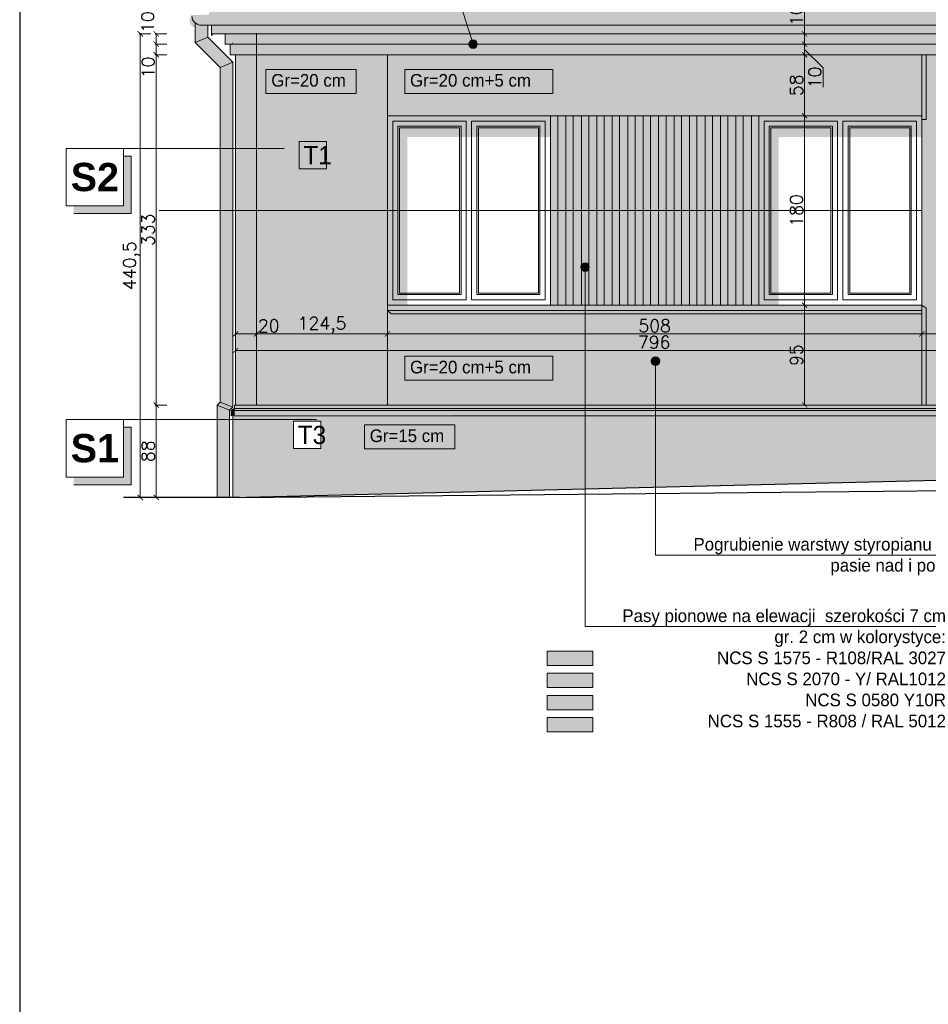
# Model space of a CAD drawing. Header units: millimetres. Extents: x -740 to 33545, y 5178 to 22494.
# Tile 18 of 250: x -740 to 124, y 11074 to 12010. Entities that reach past the tile are written whole.
import ezdxf
from ezdxf.lldxf.tags import DXFTag

# ---------------------------------------------------------------- set-up
doc = ezdxf.new("R2010")
doc.units = ezdxf.units.MM
doc.header["$MEASUREMENT"] = 0
doc.layers.get('Defpoints').update_dxf_attribs({"color": 252})
doc.layers.add('a3', color=252, linetype='Continuous', lineweight=30, plot=False)
for name, color, linetype, lineweight in [('A_l.widokowa', 252, 'Continuous', 18), ('l. przekrojowa', 252, 'Continuous', 30), ('l.przerywana', 252, 'ICAD_ISO03W100', 5), ('l.widokowa', 252, 'Continuous', 15), ('l.wypeĹ‚nien', 252, 'Continuous', 5), ('linia opisowa', 252, 'Continuous', 9), ('wymiarowanie', 252, 'Continuous', 9)]:
    doc.layers.add(name, color=color, linetype=linetype, lineweight=lineweight)
doc.styles.add('ROMANS', font='romans')
doc.styles.add('styl2', font='simplex.shx')
tags = doc.linetypes.add('ICAD_ISO03W100', pattern=[30, 12, -18]).pattern_tags.tags
tags[6:7] = [DXFTag(74, 4), DXFTag(75, 0), DXFTag(340, '0'), DXFTag(46, 1.0), DXFTag(50, 0.0), DXFTag(44, 0.0), DXFTag(45, 0.0)]
tags[4:5] = [DXFTag(74, 4), DXFTag(75, 0), DXFTag(340, '0'), DXFTag(46, 1.0), DXFTag(50, 0.0), DXFTag(44, 0.0), DXFTag(45, 0.0)]
doc.dimstyles.new('Skala 1-50', dxfattribs={"dimtxt": 12, "dimasz": 5, "dimexe": 1, "dimexo": 1, "dimgap": 1.5, "dimtad": 1, "dimdec": 1, "dimrnd": 0.5, "dimtxsty": 'styl2', "dimblk": 'ARCHTICK', "dimcen": 5, "dimadec": 0, "dimazin": 0, "dimtfac": 1, "dimtdec": 1, "dimtmove": 1, "dimatfit": 3, "dimldrblk": 'ARCHTICK', "dimfxl": 0, "dimlwd": -1, "dimlwe": -1, "dimarcsym": 0})

# ---------------------------------------------------------------- blocks, each defined once
blk = doc.blocks.new('_ArchTick')
at = {"color": 0, "linetype": 'ByBlock', "const_width": 0.15}
blk.add_lwpolyline([(-0.5, -0.5), (0.5, 0.5)], dxfattribs=at)
blk = doc.blocks.new('*D1909')
at = {"layer": 'Defpoints', "color": 0}
for p in [(-534.56, 11725.39), (-514.56, 11725.39), (-514.56, 11711.65)]:
    blk.add_point(p, dxfattribs=at)
at = {"layer": 'wymiarowanie', "color": 0}
for p, q in [((-534.56, 11716.65), (-534.56, 11710.65)), ((-534.56, 11711.65), (-514.56, 11711.65)), ((-514.56, 11716.65), (-514.56, 11710.65))]:
    blk.add_line(p, q, dxfattribs=at)
at = {"layer": 'wymiarowanie', "color": 0, "xscale": 5, "yscale": 5, "zscale": 5, "rotation": 180}
blk.add_blockref('_ArchTick', (-534.56, 11711.65), dxfattribs=at)
at = {"layer": 'wymiarowanie', "color": 0, "xscale": 5, "yscale": 5, "zscale": 5}
blk.add_blockref('_ArchTick', (-514.56, 11711.65), dxfattribs=at)
at = {"layer": 'wymiarowanie', "color": 0, "insert": (-503, 11719.45), "char_height": 12, "attachment_point": 5, "style": 'styl2'}
blk.add_mtext('20', dxfattribs=at)
blk = doc.blocks.new('*D1910')
at = {"layer": 'Defpoints', "color": 0}
for p in [(-514.56, 11725.39), (-390.1, 11721.06), (-390.1, 11711.65)]:
    blk.add_point(p, dxfattribs=at)
at = {"layer": 'wymiarowanie', "color": 0}
for p, q in [((-514.56, 11716.65), (-514.56, 11710.65)), ((-514.56, 11711.65), (-390.1, 11711.65)), ((-390.1, 11716.65), (-390.1, 11710.65))]:
    blk.add_line(p, q, dxfattribs=at)
at = {"layer": 'wymiarowanie', "color": 0, "xscale": 5, "yscale": 5, "zscale": 5, "rotation": 180}
blk.add_blockref('_ArchTick', (-514.56, 11711.65), dxfattribs=at)
at = {"layer": 'wymiarowanie', "color": 0, "xscale": 5, "yscale": 5, "zscale": 5}
blk.add_blockref('_ArchTick', (-390.1, 11711.65), dxfattribs=at)
at = {"layer": 'wymiarowanie', "color": 0, "insert": (-452.33, 11719.99), "char_height": 12, "attachment_point": 5, "style": 'styl2'}
blk.add_mtext('124,5', dxfattribs=at)
blk = doc.blocks.new('*D1911')
at = {"layer": 'Defpoints', "color": 0}
for p in [(-390.1, 11721.06), (117.9, 11725.3), (117.9, 11711.65)]:
    blk.add_point(p, dxfattribs=at)
at = {"layer": 'wymiarowanie', "color": 0}
for p, q in [((-390.1, 11716.65), (-390.1, 11710.65)), ((-390.1, 11711.65), (117.9, 11711.65)), ((117.9, 11716.65), (117.9, 11710.65))]:
    blk.add_line(p, q, dxfattribs=at)
at = {"layer": 'wymiarowanie', "color": 0, "xscale": 5, "yscale": 5, "zscale": 5, "rotation": 180}
blk.add_blockref('_ArchTick', (-390.1, 11711.65), dxfattribs=at)
at = {"layer": 'wymiarowanie', "color": 0, "xscale": 5, "yscale": 5, "zscale": 5}
blk.add_blockref('_ArchTick', (117.9, 11711.65), dxfattribs=at)
at = {"layer": 'wymiarowanie', "color": 0, "insert": (-136.1, 11719.45), "char_height": 12, "attachment_point": 5, "style": 'styl2'}
blk.add_mtext('508', dxfattribs=at)
blk = doc.blocks.new('*D1912')
at = {"layer": 'Defpoints', "color": 0}
for p in [(241.52, 11727.5), (117.9, 11725.3), (241.52, 11711.65)]:
    blk.add_point(p, dxfattribs=at)
at = {"layer": 'wymiarowanie', "color": 0}
for p, q in [((117.9, 11716.65), (117.9, 11710.65)), ((117.9, 11711.65), (241.52, 11711.65)), ((241.52, 11716.65), (241.52, 11710.65))]:
    blk.add_line(p, q, dxfattribs=at)
at = {"layer": 'wymiarowanie', "color": 0, "xscale": 5, "yscale": 5, "zscale": 5, "rotation": 180}
blk.add_blockref('_ArchTick', (117.9, 11711.65), dxfattribs=at)
at = {"layer": 'wymiarowanie', "color": 0, "xscale": 5, "yscale": 5, "zscale": 5}
blk.add_blockref('_ArchTick', (241.52, 11711.65), dxfattribs=at)
at = {"layer": 'wymiarowanie', "color": 0, "insert": (179.71, 11719.99), "char_height": 12, "attachment_point": 5, "style": 'styl2'}
blk.add_mtext('123,5', dxfattribs=at)
blk = doc.blocks.new('*D1924')
at = {"layer": 'Defpoints', "color": 0}
for p in [(18.26, 11977.09), (6.5, 11919.08), (18.26, 11919.08)]:
    blk.add_point(p, dxfattribs=at)
at = {"layer": 'wymiarowanie', "color": 0}
for p, q in [((16.5, 11977.09), (5.5, 11977.09)), ((6.5, 11977.09), (6.5, 11919.08)), ((16.5, 11919.08), (5.5, 11919.08))]:
    blk.add_line(p, q, dxfattribs=at)
at = {"layer": 'wymiarowanie', "color": 0, "xscale": 5, "yscale": 5, "zscale": 5}
for p, rotation in [((6.5, 11977.09), 90), ((6.5, 11919.08), 270)]:
    blk.add_blockref('_ArchTick', p, dxfattribs=dict(at, rotation=rotation))
at = {"layer": 'wymiarowanie', "color": 0, "insert": (-1.3, 11948.09), "char_height": 12, "attachment_point": 5, "rotation": 90, "style": 'styl2'}
blk.add_mtext('58', dxfattribs=at)
blk = doc.blocks.new('*D1925')
at = {"layer": 'Defpoints', "color": 0}
for p in [(18.26, 11919.08), (6.5, 11739.08), (22.73, 11739.08)]:
    blk.add_point(p, dxfattribs=at)
at = {"layer": 'wymiarowanie', "color": 0}
for p, q in [((16.5, 11919.08), (5.5, 11919.08)), ((6.5, 11919.08), (6.5, 11739.08)), ((16.5, 11739.08), (5.5, 11739.08))]:
    blk.add_line(p, q, dxfattribs=at)
at = {"layer": 'wymiarowanie', "color": 0, "xscale": 5, "yscale": 5, "zscale": 5}
for p, rotation in [((6.5, 11919.08), 90), ((6.5, 11739.08), 270)]:
    blk.add_blockref('_ArchTick', p, dxfattribs=dict(at, rotation=rotation))
at = {"layer": 'wymiarowanie', "color": 0, "insert": (-1.3, 11829.08), "char_height": 12, "attachment_point": 5, "rotation": 90, "style": 'styl2'}
blk.add_mtext('180', dxfattribs=at)
blk = doc.blocks.new('*D1926')
at = {"layer": 'Defpoints', "color": 0}
for p in [(22.73, 11739.08), (6.5, 11644.08), (16.84, 11644.08)]:
    blk.add_point(p, dxfattribs=at)
at = {"layer": 'wymiarowanie', "color": 0}
for p, q in [((16.5, 11739.08), (5.5, 11739.08)), ((6.5, 11739.08), (6.5, 11644.08)), ((15.84, 11644.08), (5.5, 11644.08))]:
    blk.add_line(p, q, dxfattribs=at)
at = {"layer": 'wymiarowanie', "color": 0, "xscale": 5, "yscale": 5, "zscale": 5}
for p, rotation in [((6.5, 11739.08), 90), ((6.5, 11644.08), 270)]:
    blk.add_blockref('_ArchTick', p, dxfattribs=dict(at, rotation=rotation))
at = {"layer": 'wymiarowanie', "color": 0, "insert": (-1.3, 11691.58), "char_height": 12, "attachment_point": 5, "rotation": 90, "style": 'styl2'}
blk.add_mtext('95', dxfattribs=at)
blk = doc.blocks.new('*D1934')
at = {"layer": 'Defpoints', "color": 0}
for p in [(-19.24, 11996.93), (-19.24, 11987.09), (6.5, 11987.09)]:
    blk.add_point(p, dxfattribs=at)
at = {"layer": 'wymiarowanie', "color": 0}
for p, q in [((6.5, 11996.93), (6.5, 12024.14)), ((-3.5, 11996.93), (7.5, 11996.93)), ((6.5, 11996.93), (6.5, 11987.09)), ((-3.5, 11987.09), (7.5, 11987.09))]:
    blk.add_line(p, q, dxfattribs=at)
at = {"layer": 'wymiarowanie', "color": 0, "xscale": 5, "yscale": 5, "zscale": 5}
for p, rotation in [((6.5, 11996.93), 90), ((6.5, 11987.09), 270)]:
    blk.add_blockref('_ArchTick', p, dxfattribs=dict(at, rotation=rotation))
at = {"layer": 'wymiarowanie', "color": 0, "insert": (-1.3, 12014.85), "char_height": 12, "attachment_point": 5, "rotation": 90, "style": 'styl2'}
blk.add_mtext('10', dxfattribs=at)
blk = doc.blocks.new('*D1935')
at = {"layer": 'Defpoints', "color": 0}
for p in [(-19.24, 11987.09), (-20.88, 11977.09), (6.5, 11977.09)]:
    blk.add_point(p, dxfattribs=at)
at = {"layer": 'wymiarowanie', "color": 0}
for p, q in [((-3.5, 11987.09), (7.5, 11987.09)), ((6.5, 11987.09), (6.5, 11977.09)), ((24, 11964.75), (6.5, 11982.09)), ((-3.5, 11977.09), (7.5, 11977.09)), ((24, 11946.17), (24, 11964.75))]:
    blk.add_line(p, q, dxfattribs=at)
at = {"layer": 'wymiarowanie', "color": 0, "xscale": 5, "yscale": 5, "zscale": 5}
for p, rotation in [((6.5, 11987.09), 90), ((6.5, 11977.09), 270)]:
    blk.add_blockref('_ArchTick', p, dxfattribs=dict(at, rotation=rotation))
at = {"layer": 'wymiarowanie', "color": 0, "insert": (16.2, 11955.46), "char_height": 12, "attachment_point": 5, "rotation": 90, "style": 'styl2'}
blk.add_mtext('10', dxfattribs=at)
blk = doc.blocks.new('*D1936')
at = {"layer": 'Defpoints', "color": 0}
for p in [(-566.42, 11644.08), (-609.93, 11556.22), (-569.02, 11556.22)]:
    blk.add_point(p, dxfattribs=at)
at = {"layer": 'wymiarowanie', "color": 0}
for p, q in [((-599.93, 11644.08), (-610.93, 11644.08)), ((-609.93, 11644.08), (-609.93, 11556.22)), ((-599.93, 11556.22), (-610.93, 11556.22))]:
    blk.add_line(p, q, dxfattribs=at)
at = {"layer": 'wymiarowanie', "color": 0, "xscale": 5, "yscale": 5, "zscale": 5}
for p, rotation in [((-609.93, 11644.08), 90), ((-609.93, 11556.22), 270)]:
    blk.add_blockref('_ArchTick', p, dxfattribs=dict(at, rotation=rotation))
at = {"layer": 'wymiarowanie', "color": 0, "insert": (-617.73, 11600.15), "char_height": 12, "attachment_point": 5, "rotation": 90, "style": 'styl2'}
blk.add_mtext('88', dxfattribs=at)
blk = doc.blocks.new('*D1937')
at = {"layer": 'Defpoints', "color": 0}
for p in [(-609.93, 11977.09), (-571.42, 11977.09), (-599.93, 11644.08)]:
    blk.add_point(p, dxfattribs=at)
at = {"layer": 'wymiarowanie', "color": 0}
for p, q in [((-599.93, 11977.09), (-610.93, 11977.09)), ((-609.93, 11644.08), (-609.93, 11977.09)), ((-600.93, 11644.08), (-610.93, 11644.08))]:
    blk.add_line(p, q, dxfattribs=at)
at = {"layer": 'wymiarowanie', "color": 0, "xscale": 5, "yscale": 5, "zscale": 5}
for p, rotation in [((-609.93, 11977.09), 90), ((-609.93, 11644.08), 270)]:
    blk.add_blockref('_ArchTick', p, dxfattribs=dict(at, rotation=rotation))
at = {"layer": 'wymiarowanie', "color": 0, "insert": (-617.73, 11810.59), "char_height": 12, "attachment_point": 5, "rotation": 90, "style": 'styl2'}
blk.add_mtext('333', dxfattribs=at)
blk = doc.blocks.new('*D1938')
at = {"layer": 'Defpoints', "color": 0}
for p in [(-609.93, 11987.09), (-576.42, 11987.09), (-571.42, 11977.09)]:
    blk.add_point(p, dxfattribs=at)
at = {"layer": 'wymiarowanie', "color": 0}
for p, q in [((-599.93, 11987.09), (-610.93, 11987.09)), ((-609.93, 11977.09), (-609.93, 11987.09)), ((-599.93, 11977.09), (-610.93, 11977.09))]:
    blk.add_line(p, q, dxfattribs=at)
at = {"layer": 'wymiarowanie', "color": 0, "xscale": 5, "yscale": 5, "zscale": 5}
for p, rotation in [((-609.93, 11987.09), 90), ((-609.93, 11977.09), 270)]:
    blk.add_blockref('_ArchTick', p, dxfattribs=dict(at, rotation=rotation))
at = {"layer": 'wymiarowanie', "color": 0, "insert": (-617.73, 11965.07), "char_height": 12, "attachment_point": 5, "rotation": 90, "style": 'styl2'}
blk.add_mtext('10', dxfattribs=at)
blk = doc.blocks.new('*D1939')
at = {"layer": 'Defpoints', "color": 0}
for p in [(-609.93, 11996.93), (-576.42, 11996.93), (-576.42, 11987.09)]:
    blk.add_point(p, dxfattribs=at)
at = {"layer": 'wymiarowanie', "color": 0}
for p, q in [((-599.93, 11996.93), (-610.93, 11996.93)), ((-609.93, 11987.09), (-609.93, 11996.93)), ((-599.93, 11987.09), (-610.93, 11987.09))]:
    blk.add_line(p, q, dxfattribs=at)
at = {"layer": 'wymiarowanie', "color": 0, "xscale": 5, "yscale": 5, "zscale": 5}
for p, rotation in [((-609.93, 11996.93), 90), ((-609.93, 11987.09), 270)]:
    blk.add_blockref('_ArchTick', p, dxfattribs=dict(at, rotation=rotation))
at = {"layer": 'wymiarowanie', "color": 0, "insert": (-618.11, 12008.15), "char_height": 12, "attachment_point": 5, "rotation": 90, "style": 'styl2'}
blk.add_mtext('10', dxfattribs=at)
blk = doc.blocks.new('*D1940')
at = {"layer": 'Defpoints', "color": 0}
for p in [(-599.93, 11996.93), (-625.12, 11556.22), (-599.93, 11556.22)]:
    blk.add_point(p, dxfattribs=at)
at = {"layer": 'wymiarowanie', "color": 0}
for p, q in [((-615.12, 11996.93), (-626.12, 11996.93)), ((-625.12, 11996.93), (-625.12, 11556.22)), ((-615.12, 11556.22), (-626.12, 11556.22))]:
    blk.add_line(p, q, dxfattribs=at)
at = {"layer": 'wymiarowanie', "color": 0, "xscale": 5, "yscale": 5, "zscale": 5}
for p, rotation in [((-625.12, 11996.93), 90), ((-625.12, 11556.22), 270)]:
    blk.add_blockref('_ArchTick', p, dxfattribs=dict(at, rotation=rotation))
at = {"layer": 'wymiarowanie', "color": 0, "insert": (-633.47, 11776.58), "char_height": 12, "attachment_point": 5, "rotation": 90, "style": 'styl2'}
blk.add_mtext('440,5', dxfattribs=at)
blk = doc.blocks.new('*D1941')
at = {"layer": 'Defpoints', "color": 0}
for p in [(261.52, 11728.43), (-534.56, 11721.52), (261.52, 11696)]:
    blk.add_point(p, dxfattribs=at)
at = {"layer": 'wymiarowanie', "color": 0}
for p, q in [((-534.56, 11706), (-534.56, 11695)), ((261.52, 11706), (261.52, 11695)), ((-534.56, 11696), (261.52, 11696))]:
    blk.add_line(p, q, dxfattribs=at)
at = {"layer": 'wymiarowanie', "color": 0, "xscale": 5, "yscale": 5, "zscale": 5, "rotation": 180}
blk.add_blockref('_ArchTick', (-534.56, 11696), dxfattribs=at)
at = {"layer": 'wymiarowanie', "color": 0, "xscale": 5, "yscale": 5, "zscale": 5}
blk.add_blockref('_ArchTick', (261.52, 11696), dxfattribs=at)
at = {"layer": 'wymiarowanie', "color": 0, "insert": (-136.52, 11703.8), "char_height": 12, "attachment_point": 5, "style": 'styl2'}
blk.add_mtext('796', dxfattribs=at)

msp = doc.modelspace()

# ---------------------------------------------------------------- hatches: boundary and pattern name
at = {"layer": 'l.wypeĹ‚nien'}
h = msp.add_hatch(color=256, dxfattribs=at)
h.paths.add_polyline_path([(38.61, 12360.32), (-420.14, 12085.31), (-556.93, 12020.48), (-557.9, 12020.48), (-558.81, 12020.05), (-560.13, 12015.14), (-575.16, 12014.85), (-576.04, 12014.11, 1.091168), (-567.04, 12005.11), (-557.56, 12005.11), (-557.56, 11996.93), (2523.58, 11996.93), (2524.25, 12005.11), (2533.07, 12005.11, 0.439902), (2541.83, 12014.66), (2541.32, 12014.86), (2526.67, 12014.85), (2524.84, 12020.05), (2522.96, 12020.48), (2386.16, 12085.31), (1927.42, 12360.32)])
h.paths.add_polyline_path([(841.28, 12175.76), (1101.41, 12175.76), (1101.41, 12082.59), (841.28, 12082.59)], flags=16)
h.paths.add_polyline_path([(178.34, 12175.76), (338.56, 12175.76), (338.56, 12082.59), (178.34, 12082.59)], flags=16)
h.paths.add_polyline_path([(1617.67, 12175.76), (1777.05, 12175.76), (1777.05, 12082.59), (1617.67, 12082.59)], flags=16)
h = msp.add_hatch(color=256, dxfattribs=at)
h.paths.add_polyline_path([(-549.28, 11646.94), (-537.28, 11641.97), (-537.28, 11887.95), (-549.28, 11887.95)])
h.paths.add_polyline_path([(-549.28, 11964.92), (-537.28, 11969.89), (-561.04, 11993.65), (-573.04, 11988.68)])
h.paths.add_polyline_path([(-537.28, 11887.95), (-537.28, 11969.89), (-549.28, 11964.92), (-549.28, 11887.95)])
h.paths.add_polyline_path([(-540.16, 11556.08), (-540.16, 11630.21), (-552.16, 11630.21), (-552.16, 11556.08)])
h.paths.add_polyline_path([(-573.04, 11988.68), (-561.04, 11993.65), (-561.04, 12005.11), (-567.04, 12005.11, -0.184483), (-573.04, 12007.4)])
h.paths.add_polyline_path([(-540.16, 11630.21), (-540.16, 11639.08), (-552.16, 11644.05), (-552.16, 11630.21)])
h.paths.add_polyline_path([(-540.16, 11639.08), (-537.28, 11641.97), (-549.28, 11646.94), (-552.16, 11644.05)])
h = msp.add_hatch(color=256, dxfattribs=at)
h.paths.add_polyline_path([(-514.56, 11977.09), (-390.1, 11977.09), (117.9, 11977.09), (121.93, 11977.09), (204.52, 11977.09), (204.52, 11987.09), (-514.56, 11987.09)])
h.paths.add_polyline_path([(-514.56, 11987.09), (204.52, 11987.09), (204.52, 11996.93), (-514.56, 11996.93)])
h.paths.add_polyline_path([(-544.56, 11987.09), (-539.56, 11987.09), (-514.56, 11987.09), (-514.56, 11996.93), (-544.56, 11996.93)])
h.paths.add_polyline_path([(-539.56, 11977.09), (-534.56, 11977.09), (-534.56, 11977.09), (-514.56, 11977.09), (-514.56, 11987.09), (-539.56, 11987.09)])
h = msp.add_hatch(color=256, dxfattribs=at)
h.paths.add_polyline_path([(117.9, 11644.08), (117.9, 11730.65), (-386.49, 11730.65), (-390.1, 11734.08), (-390.1, 11644.08)])
h.paths.add_polyline_path([(-390.1, 11919.08), (-235.16, 11919.08), (-37.04, 11919.08), (117.9, 11919.08), (117.9, 11977.09), (-390.1, 11977.09)])
h.paths.add_polyline_path([(121.93, 11915.59), (117.9, 11915.59), (117.9, 11739.08), (121.93, 11736.16), (121.93, 11644.08), (204.52, 11644.08), (204.52, 11977.09), (121.93, 11977.09)])
h.paths.add_polyline_path([(-514.56, 11644.08), (-390.1, 11644.08), (-390.1, 11829.08), (-514.56, 11829.08)])
h.paths.add_polyline_path([(-390.1, 11829.08), (-390.1, 11977.09), (-514.56, 11977.09), (-514.56, 11829.08)])
h.paths.add_polyline_path([(241.52, 11644.08), (241.52, 11977.09), (216.52, 11977.09), (216.52, 11644.08)])
h.paths.add_polyline_path([(261.52, 11644.08), (261.52, 11977.09), (241.52, 11977.09), (241.52, 11644.08)])
h.paths.add_polyline_path([(-534.56, 11644.08), (-514.56, 11644.08), (-514.56, 11829.08), (-534.56, 11829.08)])
h.paths.add_polyline_path([(-514.56, 11887.95), (-514.56, 11977.09), (-534.56, 11977.09), (-534.56, 11887.95)])
h.paths.add_polyline_path([(-534.56, 11829.08), (-514.56, 11829.08), (-514.56, 11887.95), (-534.56, 11887.95)])
for points in [[(121.93, 11915.59), (117.9, 11915.59), (117.9, 11977.09), (121.93, 11977.09)], [(-390.1, 11739.08), (-371.07, 11739.08), (-371.07, 11898.77), (-235.16, 11898.77), (-235.16, 11919.08), (-390.1, 11919.08)], [(-37.04, 11739.08), (-18.01, 11739.08), (-18.01, 11898.77), (117.9, 11898.77), (117.9, 11919.08), (-37.04, 11919.08)], [(-390.1, 11739.08), (117.9, 11739.08), (117.9, 11734.08), (-390.1, 11734.08)], [(117.9, 11739.08), (121.93, 11736.16), (121.93, 11644.08), (117.9, 11644.08)], [(117.9, 11730.65), (-386.49, 11730.65), (-390.1, 11734.08), (117.9, 11734.08)], [(-535.54, 11644.08), (-535.54, 11640.78), (204.52, 11640.78), (204.52, 11644.08), (121.93, 11644.08), (117.9, 11644.08), (-390.1, 11644.08), (-514.56, 11644.08), (-534.56, 11644.08)]]:
    msp.add_hatch(color=256, dxfattribs=at).paths.add_polyline_path(points)
h = msp.add_hatch(color=256, dxfattribs=at)
edge = h.paths.add_edge_path()
edge.add_line((-535.73, 11633.92), (204.52, 11633.92))
edge.add_line((204.52, 11633.92), (204.52, 11574.53))
edge.add_line((204.5, 11574.53), (-530.72, 11556.38))
edge.add_line((-530.72, 11556.38), (-537.16, 11556.22))
edge.add_line((-537.16, 11556.22), (-537.16, 11630.21))
edge.add_line((-537.16, 11630.21), (-537.16, 11633.92))
edge = h.paths.add_edge_path()
edge.add_line((-390.1, 11644.08), (117.9, 11644.08))
edge.add_line((117.9, 11640.78), (-390.1, 11640.78))
h.paths.add_polyline_path([(-538.75, 11638.92), (204.52, 11638.92), (204.52, 11633.92), (-538.75, 11634.67)])
h.paths.add_polyline_path([(-535.54, 11644.08), (-535.54, 11640.78), (204.52, 11640.78), (204.52, 11644.08), (121.93, 11644.08), (117.9, 11644.08), (-390.1, 11644.08), (-514.56, 11644.08), (-534.56, 11644.08)])
h.paths.add_polyline_path([(-538.75, 11638.92), (-535.54, 11640.78), (204.52, 11640.78), (204.52, 11638.92)])
h.paths.add_polyline_path([(-479.94, 11628.86), (-479.94, 11601.64), (-448.61, 11601.64), (-448.61, 11628.86)], flags=9)
h.paths.add_polyline_path([(-479.47, 11602.78), (-479.47, 11628.7), (-453.55, 11628.7), (-453.55, 11602.78)], flags=16)
h = msp.add_hatch(color=256, dxfattribs=at)
h.paths.add_polyline_path([(-538.75, 11638.92), (-535.54, 11638.92), (-535.54, 11633.92), (-537.16, 11633.92), (-538.75, 11633.92)])
h.paths.add_polyline_path([(-538.75, 11638.92), (-535.54, 11640.78), (-535.54, 11638.92)])
h = msp.add_hatch(dxfattribs=at)
h.set_pattern_fill('CONC', color=256, scale=17, style=0)
h.set_pattern_definition([(0, (16.15, 10.88), (0, 17), [0, -17]), (0, (16.32, 4.93), (0, 17), [0, -17]), (0, (16.83, 14.11), (0, 17), [0, -17]), (338.1986, (7.99, 8.84), (51.0000046, -16.9999985), [1.83095, -89.716854]), (216.8699, (9.69, 8.16), (50.9999986, 34.0000021), [0.85, -84.15]), (130.6013, (9.01, 7.65), (85.00000716, -101.9999833), [1.567315, -155.164933]), (206.5651, (3.4, 5.61), (-16.9999857, -17.0000223), [0.380137, -37.63302]), (326.3099, (3.06, 5.44), (33.9999925, -17.0000227), [0.612952, -60.681432]), (108.4349, (3.57, 5.1), (-16.9999729, 34.0000074), [0.53759, -53.221135]), (225, (14.28, 3.91), (-4e-15, -17.000005), [0.721242, -23.32038]), (0, (13.77, 3.4), (17, 17), [1.02, -15.98]), (135, (14.79, 3.4), (-17.000005, 2e-15), [0.721242, -23.32038]), (251.5651, (12.24, 14.79), (16.9999729, 34.0000074), [0.53759, -53.221135]), (0, (12.07, 14.28), (17, 17), [0.85, -16.15]), (143.1301, (12.92, 14.28), (-50.9999986, 34.0000021), [0.85, -84.15]), (213.6901, (3.23, 14.96), (33.9999925, 17.0000227), [0.612952, -60.681432]), (341.5651, (2.72, 14.62), (-34.0000074, 16.9999729), [1.075182, -52.683544]), (126.8699, (3.74, 14.28), (34.0000021, -50.9999986), [0.85, -84.15]), (0, (8.16, 14.28), (0, 17), [0, -17]), (0, (3.57, 9.86), (0, 17), [0, -17]), (0, (8.33, 3.57), (0, 17), [0, -17]), (0, (12.92, 8.84), (0, 17), [0, -17]), (0, (7.99, 11.73), (0, 17), [0, -17]), (0, (4.25, 12.24), (0, 17), [0, -17]), (0, (5.78, 11.22), (0, 17), [0, -17]), (0, (5.1, 7.14), (0, 17), [0, -17]), (0, (1.02, 7.82), (0, 17), [0, -17]), (0, (1.19, 11.73), (0, 17), [0, -17]), (0, (0.68, 15.47), (0, 17), [0, -17]), (0, (5.95, 16.15), (0, 17), [0, -17]), (0, (9.69, 16.83), (0, 17), [0, -17]), (0, (15.64, 16.15), (0, 17), [0, -17]), (0, (11.56, 10.88), (0, 17), [0, -17]), (0, (9.86, 13.94), (0, 17), [0, -17]), (0, (11.22, 5.78), (0, 17), [0, -17]), (0, (6.12, 4.93), (0, 17), [0, -17]), (0, (11.22, 1.19), (0, 17), [0, -17]), (0, (5.61, 2.21), (0, 17), [0, -17]), (0, (0.17, 1.7), (0, 17), [0, -17]), (0, (2.21, 0.85), (0, 17), [0, -17]), (0, (2.38, 3.23), (0, 17), [0, -17]), (0, (13.77, 0.51), (0, 17), [0, -17]), (0, (15.81, 7.48), (0, 17), [0, -17]), (0, (14.96, 12.58), (0, 17), [0, -17]), (0, (7.14, 0.34), (0, 17), [0, -17])])
edge = h.paths.add_edge_path()
edge.add_line((-535.73, 11633.92), (204.52, 11633.92))
edge.add_line((204.52, 11633.92), (204.52, 11574.53))
edge.add_line((204.5, 11574.53), (-530.72, 11556.38))
edge.add_line((-530.72, 11556.38), (-537.16, 11556.22))
edge.add_line((-537.16, 11556.22), (-537.16, 11630.21))
edge.add_line((-537.16, 11630.21), (-537.16, 11633.92))
h.paths.add_polyline_path([(264.12, 11576), (264.12, 11633.92), (216.52, 11633.92), (216.52, 11574.82)])
h.paths.add_polyline_path([(-479.94, 11628.86), (-479.94, 11601.64), (-448.61, 11601.64), (-448.61, 11628.86)], flags=9)
h.paths.add_polyline_path([(-479.47, 11628.7), (-479.47, 11602.78), (-453.55, 11602.78), (-453.55, 11628.7)], flags=16)
at = {"layer": 'linia opisowa'}
for points in [[(-633.73, 11880.66), (-641.01, 11880.66), (-641.01, 11833.32), (-688.35, 11833.32), (-688.35, 11826.04), (-633.73, 11826.04)], [(-633.73, 11622.93), (-641.01, 11622.93), (-641.01, 11575.59), (-688.35, 11575.59), (-688.35, 11568.3), (-633.73, 11568.3)]]:
    msp.add_hatch(color=256, dxfattribs=at).paths.add_polyline_path(points)
at = {"layer": 'wymiarowanie', "ltscale": 0.3}
for points in [[(-312.81, 11987.09, -1), (-304.73, 11987.09, -1)], [(-206.29, 11775.13, -1), (-198.22, 11775.13, -1)], [(-139.23, 11685.71, -1), (-131.15, 11685.71, -1)]]:
    msp.add_hatch(color=256, dxfattribs=at).paths.add_polyline_path(points)
at = {"layer": 'wymiarowanie'}
for points in [[(-235.16, 11919.08), (-37.04, 11919.08), (-37.04, 11739.08), (-235.16, 11739.08)], [(-191.06, 11919.08), (-184.06, 11919.08), (-184.06, 11739.08), (-191.06, 11739.08)], [(-176.36, 11919.08), (-169.36, 11919.08), (-169.36, 11739.08), (-176.36, 11739.08)], [(-161.66, 11919.08), (-154.66, 11919.08), (-154.66, 11739.08), (-161.66, 11739.08)], [(-238.24, 11410.24), (-194.73, 11410.24), (-194.73, 11396.56), (-238.24, 11396.56)], [(-238.24, 11389.17), (-194.73, 11389.17), (-194.73, 11375.49), (-238.24, 11375.49)], [(-238.24, 11368.1), (-194.73, 11368.1), (-194.73, 11354.42), (-238.24, 11354.42)], [(-238.24, 11347.03), (-194.73, 11347.03), (-194.73, 11333.35), (-238.24, 11333.35)]]:
    msp.add_hatch(color=256, dxfattribs=at).paths.add_polyline_path(points)
h = msp.add_hatch(color=256, dxfattribs=at)
h.paths.add_polyline_path([(-235.16, 11919.08), (-228.16, 11919.08), (-228.16, 11739.08), (-235.16, 11739.08)])
h.paths.add_polyline_path([(-73.46, 11919.08), (-66.46, 11919.08), (-66.46, 11739.08), (-73.46, 11739.08)])
h.paths.add_polyline_path([(-117.56, 11919.08), (-110.56, 11919.08), (-110.56, 11739.08), (-117.56, 11739.08)])
h = msp.add_hatch(color=256, dxfattribs=at)
h.paths.add_polyline_path([(-220.46, 11919.08), (-213.46, 11919.08), (-213.46, 11739.08), (-220.46, 11739.08)])
h.paths.add_polyline_path([(-58.76, 11919.08), (-51.76, 11919.08), (-51.76, 11739.08), (-58.76, 11739.08)])
h.paths.add_polyline_path([(-132.26, 11919.08), (-125.26, 11919.08), (-125.26, 11739.08), (-132.26, 11739.08)])
h = msp.add_hatch(color=256, dxfattribs=at)
h.paths.add_polyline_path([(-205.76, 11919.08), (-198.76, 11919.08), (-198.76, 11739.08), (-205.76, 11739.08)])
h.paths.add_polyline_path([(-88.16, 11919.08), (-81.16, 11919.08), (-81.16, 11739.08), (-88.16, 11739.08)])
h.paths.add_polyline_path([(-146.96, 11919.08), (-139.96, 11919.08), (-139.96, 11739.08), (-146.96, 11739.08)])
h = msp.add_hatch(color=256, dxfattribs=at)
h.paths.add_polyline_path([(-102.86, 11919.08), (-95.86, 11919.08), (-95.86, 11739.08), (-102.86, 11739.08)])
h.paths.add_polyline_path([(-44.06, 11919.08), (-37.06, 11919.08), (-37.06, 11739.08), (-44.06, 11739.08)])

# ---------------------------------------------------------------- linework, layer by layer
at = {"layer": 'a3'}
msp.add_lwpolyline([(-739.79, 12544.38), (-739.79, 11059.38), (1360.21, 11059.38), (1360.21, 12544.38), (-739.79, 12544.38)], dxfattribs=at)
at = {"layer": 'A_l.widokowa'}
msp.add_line((-390.1, 11977.09), (-390.1, 11644.08), dxfattribs=at)
at = {"layer": 'l. przekrojowa', "linetype": 'ICAD_ISO03W100', "ltscale": 0.5}
msp.add_line((-530.71, 11556.08), (2503.19, 11586.08), dxfattribs=at)
at = {"layer": 'l. przekrojowa'}
for p, q in [((-537.16, 11556.22), (264.24, 11576)), ((-530.71, 11556.08), (-641.01, 11556.08))]:
    msp.add_line(p, q, dxfattribs=at)
at = {"layer": 'l.przerywana', "ltscale": 0.3}
for p, q in [((-514.56, 11997.58), (-514.56, 11644.08)), ((-514.56, 11644.08), (1446.26, 11644.08))]:
    msp.add_line(p, q, dxfattribs=at)
at = {"layer": 'l.widokowa'}
for p, q in [((-573.04, 12007.4), (-573.04, 11988.68)), ((-558.04, 12005.11), (-567.04, 12005.11)), ((-561.04, 12005.11), (-561.04, 11993.65)), ((-561.04, 11993.65), (-573.04, 11988.68)), ((-561.04, 11993.65), (-537.28, 11969.89)), ((-557.56, 11995.39), (-556.45, 11996.22)), ((-573.04, 11988.68), (-549.28, 11964.92)), ((-544.56, 11987.09), (-539.56, 11987.09)), ((-536.54, 11977.09), (204.52, 11977.09)), ((-534.56, 11977.09), (-534.56, 11644.08)), ((-537.28, 11969.89), (-549.28, 11964.92)), ((-549.28, 11964.92), (-549.28, 11646.94)), ((-537.28, 11969.89), (-537.28, 11641.97)), ((-552.16, 11644.05), (-549.28, 11646.94)), ((-540.16, 11639.08), (-552.16, 11644.05)), ((-549.28, 11646.94), (-537.28, 11641.97)), ((-535.54, 11640.78), (-535.54, 11644.08)), ((-535.54, 11644.08), (-534.56, 11644.08)), ((-540.16, 11639.08), (-537.28, 11641.97)), ((-537.16, 11633.92), (-537.16, 11556.22))]:
    msp.add_line(p, q, dxfattribs=at)
at = {"layer": 'l.widokowa', "ltscale": 0.3}
for p, q in [((-534.56, 11644.08), (204.52, 11644.08)), ((-538.75, 11638.92), (204.52, 11638.92)), ((-535.73, 11633.92), (204.52, 11633.92)), ((-535.54, 11640.78), (204.52, 11640.78))]:
    msp.add_line(p, q, dxfattribs=at)
at = {"layer": 'l.widokowa'}
for points in [[(-567.04, 12005.11), (984.52, 12005.11)], [(-557.56, 12005.11), (-557.56, 11995.26)], [(-557.56, 11996.93), (204.52, 11996.93)], [(-544.56, 11996.93), (-544.56, 11987.09)], [(-539.56, 11987.09), (-539.56, 11977.09)], [(-537.56, 11988.18), (-537.72, 11988.18), (-537.72, 11988.18)], [(-539.56, 11977.09), (-534.56, 11977.09), (-534.56, 11977.09)], [(-552.16, 11556.08), (-552.16, 11644.05)], [(-540.16, 11556.08), (-540.16, 11639.08)], [(-535.54, 11640.78), (-538.75, 11638.92), (-538.75, 11633.92), (-538, 11634.67)]]:
    msp.add_lwpolyline(points, dxfattribs=at)
for points in [[(-390.1, 11919.08), (-235.16, 11919.08), (-235.16, 11739.08), (-390.1, 11739.08)], [(-235.16, 11919.08), (-37.04, 11919.08), (-37.04, 11739.08), (-235.16, 11739.08)], [(-235.16, 11919.08), (-228.16, 11919.08), (-228.16, 11739.08), (-235.16, 11739.08)], [(-220.46, 11919.08), (-213.46, 11919.08), (-213.46, 11739.08), (-220.46, 11739.08)], [(-205.76, 11919.08), (-198.76, 11919.08), (-198.76, 11739.08), (-205.76, 11739.08)], [(-191.06, 11919.08), (-184.06, 11919.08), (-184.06, 11739.08), (-191.06, 11739.08)], [(-176.36, 11919.08), (-169.36, 11919.08), (-169.36, 11739.08), (-176.36, 11739.08)], [(-161.66, 11919.08), (-154.66, 11919.08), (-154.66, 11739.08), (-161.66, 11739.08)], [(-146.96, 11919.08), (-139.96, 11919.08), (-139.96, 11739.08), (-146.96, 11739.08)], [(-132.26, 11919.08), (-125.26, 11919.08), (-125.26, 11739.08), (-132.26, 11739.08)], [(-117.56, 11919.08), (-110.56, 11919.08), (-110.56, 11739.08), (-117.56, 11739.08)], [(-102.86, 11919.08), (-95.86, 11919.08), (-95.86, 11739.08), (-102.86, 11739.08)], [(-88.16, 11919.08), (-81.16, 11919.08), (-81.16, 11739.08), (-88.16, 11739.08)], [(-73.46, 11919.08), (-66.46, 11919.08), (-66.46, 11739.08), (-73.46, 11739.08)], [(-58.76, 11919.08), (-51.76, 11919.08), (-51.76, 11739.08), (-58.76, 11739.08)], [(-44.06, 11919.08), (-37.06, 11919.08), (-37.06, 11739.08), (-44.06, 11739.08)], [(-37.04, 11919.08), (117.9, 11919.08), (117.9, 11739.08), (-37.04, 11739.08)], [(-390.1, 11739.08), (117.9, 11739.08), (117.9, 11734.08), (-390.1, 11734.08)]]:
    msp.add_lwpolyline(points, close=True, dxfattribs=at)
msp.add_arc((-567.04, 12014.11), 9, 180, 270, dxfattribs=at)
at = {"layer": 'l.wypeĹ‚nien'}
for p, q in [((-541.54, 11987.09), (204.52, 11987.09)), ((-315.13, 11914.08), (-315.13, 11744.08)), ((-310.13, 11914.08), (-310.13, 11744.08)), ((-310.13, 11914.08), (-310.13, 11744.08)), ((37.93, 11914.08), (37.93, 11744.08)), ((42.93, 11914.08), (42.93, 11744.08)), ((42.93, 11914.08), (42.93, 11744.08)), ((117.9, 11829.08), (-607.16, 11829.08))]:
    msp.add_line(p, q, dxfattribs=at)
for points in [[(117.9, 11977.09), (121.93, 11977.09), (121.93, 11915.59), (117.9, 11915.59)], [(-385.1, 11914.08), (-315.13, 11914.08), (-315.13, 11744.08), (-385.1, 11744.08)], [(-380.1, 11909.08), (-320.13, 11909.08), (-320.13, 11749.08), (-380.1, 11749.08)], [(-378.6, 11907.58), (-321.63, 11907.58), (-321.63, 11750.58), (-378.6, 11750.58)], [(-240.16, 11914.08), (-310.13, 11914.08), (-310.13, 11744.08), (-240.16, 11744.08)], [(-245.16, 11909.08), (-305.13, 11909.08), (-305.13, 11749.08), (-245.16, 11749.08)], [(-246.66, 11907.58), (-303.63, 11907.58), (-303.63, 11750.58), (-246.66, 11750.58)], [(-32.04, 11914.08), (37.93, 11914.08), (37.93, 11744.08), (-32.04, 11744.08)], [(-27.04, 11909.08), (32.93, 11909.08), (32.93, 11749.08), (-27.04, 11749.08)], [(-25.54, 11907.58), (31.43, 11907.58), (31.43, 11750.58), (-25.54, 11750.58)], [(112.9, 11914.08), (42.93, 11914.08), (42.93, 11744.08), (112.9, 11744.08)], [(107.9, 11909.08), (47.93, 11909.08), (47.93, 11749.08), (107.9, 11749.08)], [(106.4, 11907.58), (49.43, 11907.58), (49.43, 11750.58), (106.4, 11750.58)], [(117.9, 11739.08), (121.93, 11736.16), (121.93, 11644.08), (117.9, 11644.08)]]:
    msp.add_lwpolyline(points, close=True, dxfattribs=at)
for points in [[(-315.13, 11744.08), (-385.1, 11744.08), (-385.1, 11914.08), (-315.13, 11914.08)], [(-310.13, 11914.08), (-240.16, 11914.08), (-240.16, 11744.08), (-310.13, 11744.08)], [(-310.13, 11744.08), (-240.16, 11744.08), (-240.16, 11914.08), (-310.13, 11914.08)], [(37.93, 11744.08), (-32.04, 11744.08), (-32.04, 11914.08), (37.93, 11914.08)], [(42.93, 11914.08), (112.9, 11914.08), (112.9, 11744.08), (42.93, 11744.08)], [(42.93, 11744.08), (112.9, 11744.08), (112.9, 11914.08), (42.93, 11914.08)], [(117.9, 11730.65), (-386.49, 11730.65), (-390.1, 11734.08), (117.9, 11734.08)]]:
    msp.add_lwpolyline(points, dxfattribs=at)
at = {"layer": 'linia opisowa'}
for points in [[(-695.63, 11833.32), (-641.01, 11833.32), (-641.01, 11887.95), (-695.63, 11887.95), (-695.63, 11833.32)], [(-488.17, 11887.95), (-663.77, 11887.95)], [(-688.35, 11826.04), (-633.73, 11826.04), (-633.73, 11880.66), (-641.01, 11880.66)], [(-695.63, 11575.59), (-641.01, 11575.59), (-641.01, 11630.21), (-695.63, 11630.21), (-695.63, 11575.59)], [(-457.47, 11630.21), (-641.01, 11630.21)], [(-688.35, 11568.3), (-633.73, 11568.3), (-633.73, 11622.93), (-641.01, 11622.93)]]:
    msp.add_lwpolyline(points, dxfattribs=at)
at = {"layer": 'wymiarowanie'}
for p, q in [((-369.48, 12178.58), (-308.77, 11987.09)), ((-390.1, 11644.08), (-390.1, 11977.09)), ((117.9, 11644.08), (117.9, 11977.09)), ((-202.26, 11433.42), (-202.26, 11775.13)), ((-135.19, 11501.42), (-135.19, 11685.71)), ((171.65, 11501.42), (-135.19, 11501.42)), ((183.51, 11433.42), (-202.26, 11433.42))]:
    msp.add_line(p, q, dxfattribs=at)
for points in [[(-505.6, 11963.16), (-419.75, 11963.16), (-419.75, 11940.15), (-505.6, 11940.15)], [(-373.71, 11963.16), (-232.86, 11963.16), (-232.86, 11940.15), (-373.71, 11940.15)], [(-373.71, 11690.61), (-232.86, 11690.61), (-232.86, 11667.6), (-373.71, 11667.6)], [(-412.02, 11625.31), (-326.16, 11625.31), (-326.16, 11602.31), (-412.02, 11602.31)], [(-238.24, 11410.24), (-194.73, 11410.24), (-194.73, 11396.56), (-238.24, 11396.56)], [(-238.24, 11389.17), (-194.73, 11389.17), (-194.73, 11375.49), (-238.24, 11375.49)], [(-238.24, 11368.1), (-194.73, 11368.1), (-194.73, 11354.42), (-238.24, 11354.42)], [(-238.24, 11347.03), (-194.73, 11347.03), (-194.73, 11333.35), (-238.24, 11333.35)]]:
    msp.add_lwpolyline(points, close=True, dxfattribs=at)
for points in [[(-474.07, 11894.59), (-448.15, 11894.59), (-448.15, 11868.67), (-474.07, 11868.67), (-474.07, 11894.59)], [(-479.47, 11628.7), (-453.55, 11628.7), (-453.55, 11602.78), (-479.47, 11602.78), (-479.47, 11628.7)]]:
    msp.add_lwpolyline(points, dxfattribs=at)
at = {"layer": 'wymiarowanie', "ltscale": 0.3}
for centre in [(-308.77, 11987.09), (-202.26, 11775.13), (-135.19, 11685.71)]:
    msp.add_circle(centre, 4.04, dxfattribs=at)

# ---------------------------------------------------------------- texts
at = {"layer": 'linia opisowa', "char_height": 26.8852, "width": 1534.0261, "attachment_point": 5, "rotation": 359.89307}
for s, insert in [('{\\fArial|b1|i0|c238|p34;S2}', (-668.32, 11860.64)), ('{\\fArial|b1|i0|c238|p34;S1}', (-668.32, 11602.9))]:
    msp.add_mtext(s, dxfattribs=dict(at, insert=insert))
at = {"layer": 'wymiarowanie', "attachment_point": 1}
for s, insert, char_height, width in [('{\\fCentury Gothic|b0|i0|c238|p34;Gr=20 cm}\\P\\pi621.52874;{\\fCentury Gothic|b0|i0|c238|p34;\\H1.00000x; }', (-500.58, 11958.73), 12, 621.5287), ('{\\fCentury Gothic|b0|i0|c238|p34;Gr=20 cm+5 cm }\\P\\pi621.52874;{\\fCentury Gothic|b0|i0|c238|p34;\\H1.00000x; }', (-368.69, 11958.73), 12, 621.5287), ('{\\fCentury Gothic|b0|i0|c238|p34;T1}', (-470.01, 11890.22), 17.28, 25.92), ('{\\fCentury Gothic|b0|i0|c238|p34;Gr=20 cm+5 cm }\\P\\pi621.52874;{\\fCentury Gothic|b0|i0|c238|p34;\\H1.00000x; }', (-368.69, 11686.18), 12, 621.5287), ('{\\fCentury Gothic|b0|i0|c238|p34;T3}', (-475.41, 11624.33), 17.28, 25.92), ('{\\fCentury Gothic|b0|i0|c238|p34;Gr=15 cm}\\P\\pi621.52874;{\\fCentury Gothic|b0|i0|c238|p34;\\H1.00000x; }', (-407, 11620.88), 12, 621.5287)]:
    msp.add_mtext(s, dxfattribs=dict(at, insert=insert, char_height=char_height, width=width))
at = {"layer": 'wymiarowanie', "linetype": 'Continuous', "char_height": 12, "width": 327.6277, "attachment_point": 3, "style": 'ROMANS'}
for s, insert in [('{\\fCentury Gothic|b0|i0|c238|p0;Pogrubienie warstwy styropianu o 5 cm }{\\fCentury Gothic|b0|i0|c238|p0;w pasie nad i pod oknami }', (196.04, 11517.77)), ('{\\fCentury Gothic|b0|i0|c238|p0;Pasy pionowe na elewacji  szerokości 7 }{\\fCentury Gothic|b0|i0|c238|p0;cm gr. 2 cm w kolorystyce:}\\P{\\fCentury Gothic|b0|i0|c238|p0;NCS S 1575 - R108/RAL 3027 }\\P{\\fCentury Gothic|b0|i0|c238|p0;NCS S 2070 - Y/ RAL1012}\\P{\\fCentury Gothic|b0|i0|c238|p0;NCS S 0580 Y10R}\\P{\\fCentury Gothic|b0|i0|c238|p0;NCS S 1555 - R808 / RAL 5012}', (140.9, 11449.77))]:
    msp.add_mtext(s, dxfattribs=dict(at, insert=insert))

# ---------------------------------------------------------------- dimensions: what is measured, and where the dimension line sits
at = {"layer": 'wymiarowanie'}
for base, p1, p2, override, picture, middle in [((6.5, 11987.09), (-19.24, 11996.93), (-19.24, 11987.09), {"dimtmove": 0, "dimfxl": 10}, '*D1934', (6.5, 12014.85)), ((-609.93, 11996.93), (-576.42, 11987.09), (-576.42, 11996.93), {"dimtmove": 1, "dimfxl": 10}, '*D1939', (-610.31, 12008.15)), ((-609.93, 11987.09), (-571.42, 11977.09), (-576.42, 11987.09), {"dimtmove": 1, "dimfxl": 10}, '*D1938', (-609.93, 11965.07)), ((6.5, 11977.09), (-19.24, 11987.09), (-20.88, 11977.09), {"dimtmove": 1, "dimfxl": 10}, '*D1935', (24, 11963.25))]:
    dim = msp.add_linear_dim(base=base, p1=p1, p2=p2, angle=90, dimstyle='Skala 1-50', override=override, dxfattribs=at)
    dim.commit()
    dim.dimension.update_dxf_attribs({"geometry": picture, "text_midpoint": middle, "dimtype": 160})
for base, p1, p2, override, picture, middle in [((-625.12, 11556.22), (-599.93, 11996.93), (-599.93, 11556.22), {"dimtmove": 0, "dimfxl": 10}, '*D1940', (-633.47, 11776.58)), ((-609.93, 11977.09), (-599.93, 11644.08), (-571.42, 11977.09), {"dimtmove": 1, "dimfxl": 10}, '*D1937', (-617.73, 11810.59)), ((6.5, 11919.08), (18.26, 11977.09), (18.26, 11919.08), {"dimtmove": 0, "dimfxl": 10}, '*D1924', (-1.3, 11948.09)), ((6.5, 11739.08), (18.26, 11919.08), (22.73, 11739.08), {"dimtmove": 1, "dimfxl": 10}, '*D1925', (-1.3, 11829.08)), ((6.5, 11644.08), (22.73, 11739.08), (16.84, 11644.08), {"dimtmove": 1, "dimfxl": 10}, '*D1926', (-1.3, 11691.58)), ((-609.93, 11556.22), (-566.42, 11644.08), (-569.02, 11556.22), {"dimtmove": 0, "dimfxl": 10}, '*D1936', (-617.73, 11600.15))]:
    dim = msp.add_linear_dim(base=base, p1=p1, p2=p2, angle=90, dimstyle='Skala 1-50', override=override, dxfattribs=at)
    dim.commit()
    dim.dimension.update_dxf_attribs({"geometry": picture, "text_midpoint": middle})
dim = msp.add_linear_dim(base=(261.52, 11696), p1=(-534.56, 11721.52), p2=(261.52, 11728.43), dimstyle='Skala 1-50', override={"dimtmove": 0, "dimfxl": 10}, dxfattribs=at)
dim.commit()
dim.dimension.update_dxf_attribs({"geometry": '*D1941', "text_midpoint": (-136.52, 11703.8)})
for base, p1, p2, picture, middle in [((-390.1, 11711.65), (-514.56, 11725.39), (-390.1, 11721.06), '*D1910', (-452.33, 11719.99)), ((241.52, 11711.65), (117.9, 11725.3), (241.52, 11727.5), '*D1912', (179.71, 11719.99)), ((117.9, 11711.65), (-390.1, 11721.06), (117.9, 11725.3), '*D1911', (-136.1, 11719.45))]:
    dim = msp.add_linear_dim(base=base, p1=p1, p2=p2, dimstyle='Skala 1-50', dxfattribs=at)
    dim.commit()
    dim.dimension.update_dxf_attribs({"geometry": picture, "text_midpoint": middle})
dim = msp.add_linear_dim(base=(-514.56, 11711.65), p1=(-534.56, 11725.39), p2=(-514.56, 11725.39), dimstyle='Skala 1-50', dxfattribs=at)
dim.commit()
dim.dimension.update_dxf_attribs({"geometry": '*D1909', "text_midpoint": (-503, 11711.65), "dimtype": 160})

doc.saveas('drawing.dxf')
